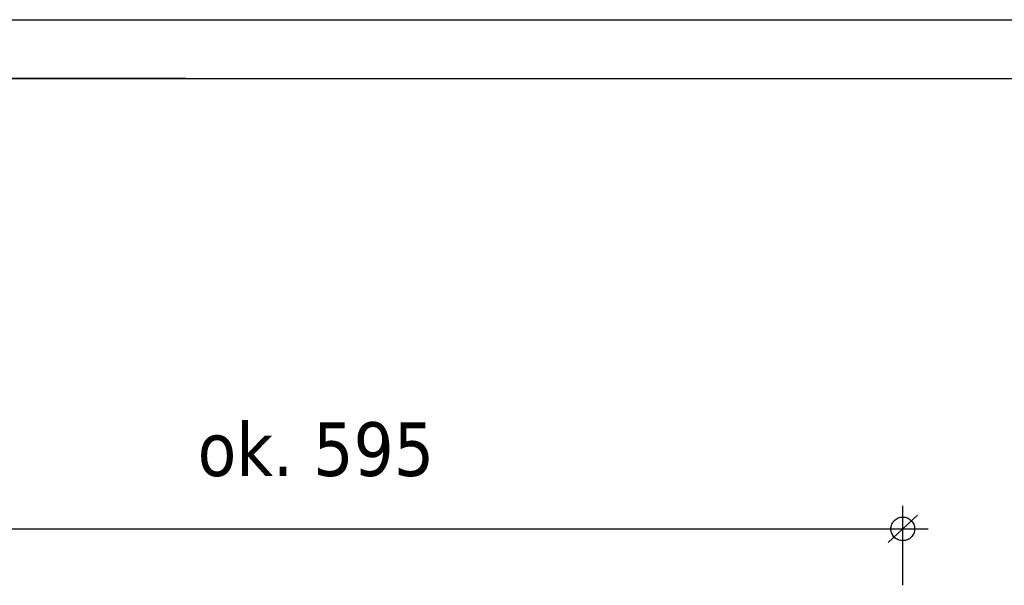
# Model space of a CAD drawing. Header units: millimetres. Extents: x 18084 to 52399, y 38174 to 56392.
# Tile 188 of 256: x 25163 to 25736, y 51253 to 51582. Entities that reach past the tile are written whole.
import ezdxf

# ---------------------------------------------------------------- set-up
doc = ezdxf.new("R2010")
doc.units = ezdxf.units.MM
doc.header["$LTSCALE"] = 100
doc.linetypes.add('ACAD_ISO02W100', pattern=[15, 12, -3])
doc.layers.add('4', color=7, linetype='Continuous')
doc.layers.add('5', color=7, linetype='Continuous')
doc.styles.add('TAHOMA', font='tahoma.ttf')

msp = doc.modelspace()

# ---------------------------------------------------------------- linework, layer by layer
at = {"layer": '5'}
for p, q in [((22399.6, 51581.54), (26599.6, 51581.54)), ((25259.71, 51547.49), (23340.16, 51547.32)), ((24464.52, 51547.49), (26529.6, 51547.32)), ((25676.52, 51253.02), (25676.52, 51299.26)), ((25676.52, 51285.79), (25685.05, 51293.74)), ((25069.24, 51285.79), (25691.31, 51285.79)), ((25667.98, 51277.83), (25676.52, 51285.79))]:
    msp.add_line(p, q, dxfattribs=at)
at = {"layer": '5', "linetype": 'ACAD_ISO02W100', "lineweight": -2}
msp.add_circle((25676.52, 51285.79), 6.88, dxfattribs=at)

# ---------------------------------------------------------------- texts
at = {"layer": '4', "color": 7, "style": 'TAHOMA'}
msp.add_text('ok. 595', height=31.2, dxfattribs=at).set_placement((25266.57, 51316.53))

doc.saveas('drawing.dxf')
